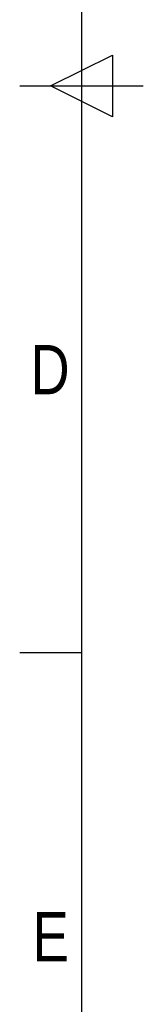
# Model space of a CAD drawing. Header units: millimetres. Extents: x 0 to 420, y 0 to 297.
# Tile 2 of 71: x 0 to 10, y 71 to 154. Entities that reach past the tile are written whole.
import ezdxf

# ---------------------------------------------------------------- set-up
doc = ezdxf.new("R2010")
doc.units = ezdxf.units.MM
doc.layers.add('CARTIGLIO', color=140, linetype='Continuous')
doc.styles.add('SLDTEXTSTYLE2', font='TXT', dxfattribs={"width": 0.821468})

msp = doc.modelspace()

# ---------------------------------------------------------------- linework, layer by layer
at = {"layer": 'CARTIGLIO', "linetype": 'Continuous'}
for p, q in [((5.18012, 291.82257), (5.18012, 5.171)), ((2.59301, 148.49679), (7.76722, 151.08389)), ((7.76722, 151.08389), (7.76722, 145.90968)), ((0.0059, 148.49679), (10.35433, 148.49679)), ((7.76722, 145.90968), (2.59301, 148.49679)), ((5.18012, 100.894), (0.0059, 100.894))]:
    msp.add_line(p, q, dxfattribs=at)

# ---------------------------------------------------------------- texts
at = {"layer": 'CARTIGLIO', "char_height": 4.13937, "attachment_point": 2, "style": 'SLDTEXTSTYLE2'}
for s, insert in [('D', (2.54404, 126.74857)), ('E', (2.60397, 79.14578))]:
    msp.add_mtext(s, dxfattribs=dict(at, insert=insert))

doc.saveas('drawing.dxf')
